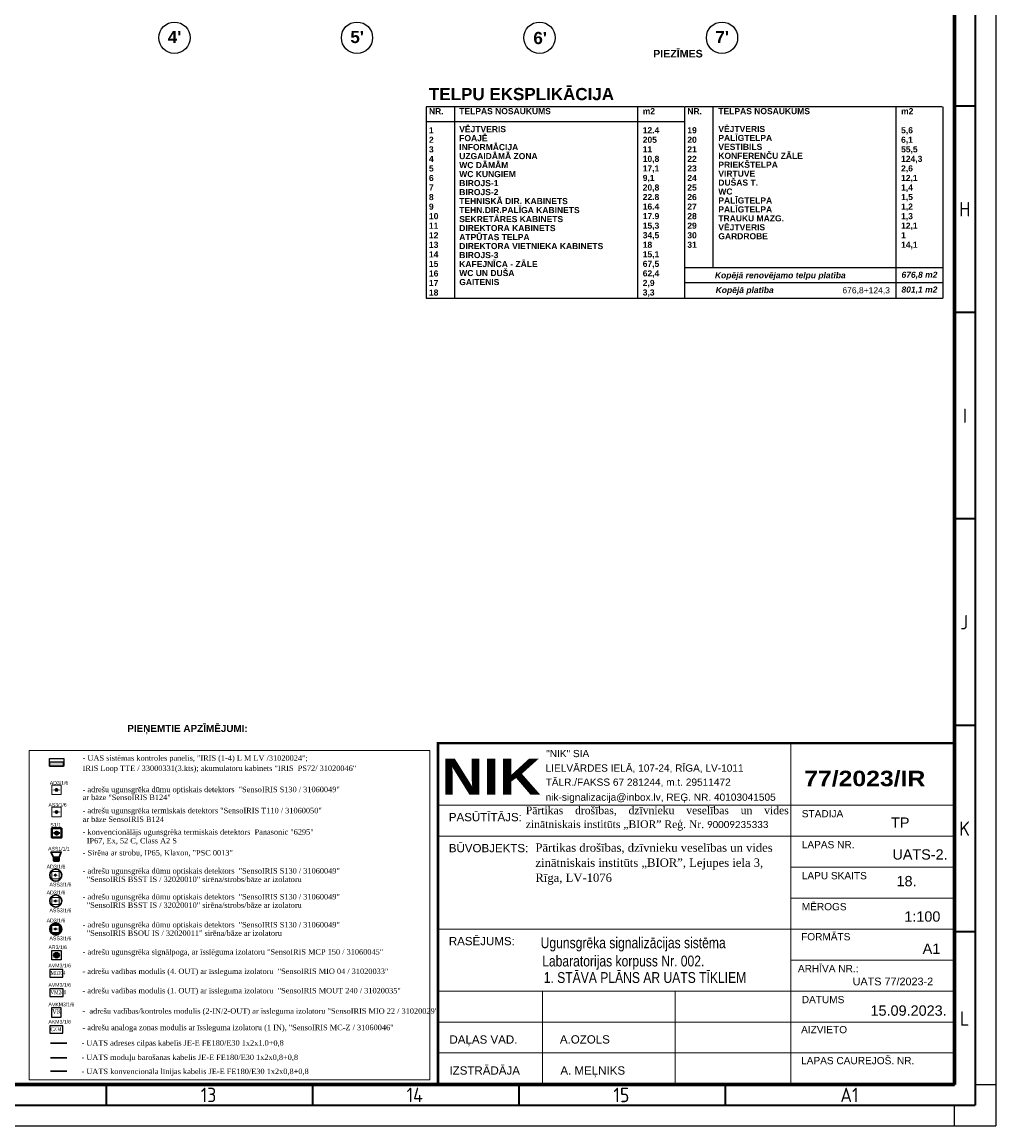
# Model space of a CAD drawing. Header units: millimetres. Extents: x -197461 to 862495, y -970068 to 63888.
# Tile 195 of 205: x -89647 to -57634, y -183500 to -147230. Entities that reach past the tile are written whole.
import ezdxf

# ---------------------------------------------------------------- set-up
doc = ezdxf.new("R2010")
doc.units = ezdxf.units.MM
doc.layers.get('0').update_dxf_attribs({"linetype": 'CONTINUOUS'})
for name, color, linetype, lineweight in [('00_rāmis', 7, 'CONTINUOUS', 18), ('00_text_rakstlaukums', 7, 'CONTINUOUS', 18), ('00_tieva', 7, 'CONTINUOUS', 15), ('Hatch', 7, 'CONTINUOUS', 0), ('Karlis_UAS_black', 7, 'CONTINUOUS', 30), ('Titlebox', 7, 'CONTINUOUS', 9)]:
    doc.layers.add(name, color=color, linetype=linetype, lineweight=lineweight)
for name, color, linetype in [('Annotation - Text', 252, 'CONTINUOUS'), ('Ar-Eksplikacijas', 7, 'CONTINUOUS'), ('Ar-Izmeri.Asis', 7, 'CONTINUOUS'), ('AR-PIEZIMES', 7, 'CONTINUOUS'), ('Ar-TEKSTI', 7, 'CONTINUOUS'), ('PDF_Geometry', 7, 'CONTINUOUS'), ('Rasējuma lapa', 7, 'CONTINUOUS'), ('UAS', 240, 'CONTINUOUS')]:
    doc.layers.add(name, color=color, linetype=linetype)
doc.styles.add('ARIAL', font='arialbd.ttf')
doc.styles.add('Arial_baltic', font='arial.ttf')
doc.styles.add('Bold', font='ariblk.ttf', dxfattribs={"height": 60})
doc.styles.add('Calibri', font='calibri.ttf')
doc.styles.add('GENERATED_STYLE_1', font='arial.ttf')
doc.styles.add('GENERATED_STYLE_2', font='arialbd.ttf')
doc.styles.add('GENERATED_STYLE_4', font='arialbi.ttf')
doc.styles.add('GENERATED_STYLE_5', font='arialbd.ttf')
doc.styles.add('ISO', font='iso')
doc.styles.add('Karlis_times', font='times.ttf', dxfattribs={"height": 2.2})
doc.styles.add('saurais70', font='arial.ttf', dxfattribs={"width": 0.7, "height": 250})

# ---------------------------------------------------------------- blocks, each defined once
blk = doc.blocks.new('A1_L')
at = {"layer": 'Rasējuma lapa'}
for p, q in [((0, 594), (0, 0)), ((-5, 10), (0, 10)), ((-10, 0), (-10, 5)), ((-841, 0), (0, 0))]:
    blk.add_line(p, q, dxfattribs=at)
at = {"layer": 'Rasējuma lapa', "lineweight": 35}
for p, q in [((-5, 589), (-5, 5)), ((-5, 247), (-10, 247)), ((-5, 197), (-10, 197)), ((-5, 147), (-10, 147)), ((-5, 97), (-10, 97)), ((-5, 47), (-10, 47)), ((-215.5, 5), (-215.5, 10)), ((-165.5, 5), (-165.5, 10)), ((-115.5, 5), (-115.5, 10)), ((-65.5, 5), (-65.5, 10)), ((-826, 5), (-5, 5))]:
    blk.add_line(p, q, dxfattribs=at)
at = {"layer": 'Rasējuma lapa', "lineweight": 70}
for p in [(-10, 584), (-821, 10)]:
    blk.add_line(p, (-10, 10), dxfattribs=at)
at = {"layer": 'Rasējuma lapa', "style": 'ISO'}
for s, p in [('H', (-8.9, 220.25)), ('I', (-8.03, 170.25)), ('J', (-8.62, 120.25)), ('K', (-8.91, 70.25)), ('L', (-8.72, 24.25)), ('13', (-192.67, 5.75)), ('14', (-142.78, 5.75)), ('15', (-92.67, 5.75)), ('A1', (-37.7, 5.75))]:
    blk.add_text(s, height=3.5, dxfattribs=at).set_placement(p)
blk = doc.blocks.new('*U1255')
at = {"layer": 'Rasējuma lapa'}
blk.add_blockref('A1_L', (0, 0), dxfattribs=at)
blk = doc.blocks.new('AD-proj')
at = {"lineweight": 5}
blk.add_lwpolyline([(-250, -250), (250, -250), (250, 250), (-250, 250)], close=True, dxfattribs=at)
at = {"const_width": 30}
blk.add_lwpolyline([(-200, 0), (200, 0)], dxfattribs=at)
at = {"const_width": 100}
blk.add_lwpolyline([(-50, 0, 1), (50, 0, 1)], format="xyb", close=True, dxfattribs=at)
blk = doc.blocks.new('AP')
blk.add_hatch(color=256).paths.add_polyline_path([(150, 0, 1), (-150, 0, 1)])
for p, q in [((-250, 250), (250, 250)), ((-250, -250), (-250, 250)), ((250, 250), (250, -250)), ((250, -250), (-250, -250))]:
    blk.add_line(p, q)
blk.add_circle((0, 0), 150)

msp = doc.modelspace()

# ---------------------------------------------------------------- hatches: boundary and pattern name
at = {"layer": 'Hatch', "lineweight": 35, "ltscale": 14}
h = msp.add_hatch(dxfattribs=at)
h.set_pattern_fill('ANGLE', color=5, scale=0.651455)
h.set_pattern_definition([(0, (-3430964.3644, 4174318.759), (0, 4.550412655), [3.3093910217, -1.241021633]), (90, (-3430964.3644, 4174318.759), (-4.550412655, 3e-16), [3.3093910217, -1.241021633])])
h.paths.add_polyline_path([(-88460.24943, -173877.35789, 1), (-88561.81452, -173877.35789, 1)])
at = {"layer": 'UAS', "linetype": 'Continuous', "lineweight": 25}
msp.add_hatch(color=1, dxfattribs=at).paths.add_polyline_path([(-88748.83906, -171543.57092), (-88748.83906, -171682.5979), (-88279.87287, -171682.5979), (-88279.87287, -171543.57092)])
at = {"layer": 'UAS', "linetype": 'ByBlock', "lineweight": 35, "ltscale": 10}
h = msp.add_hatch(dxfattribs=at)
h.set_pattern_fill('ANGLE', color=1, scale=0.920742)
h.set_pattern_definition([(0, (-124572.626, -894070.853), (0, 6.43138418), [4.67737031, -1.75401387]), (90, (-124572.626, -894070.853), (-6.43138418, 4e-16), [4.67737031, -1.75401387])])
h.paths.add_polyline_path([(-88613.77928, -174793.65118), (-88432.92304, -174793.65118), (-88432.92304, -174674.33297), (-88613.77928, -174674.33297)])
at = {"layer": 'UAS', "true_color": 0xc7c8ca}
h = msp.add_hatch(color=9, dxfattribs=at)
h.dxf.hatch_style = 1
h.paths.add_polyline_path([(-88343.15186, -177029.54139, 1), (-88739.21191, -177029.54139, 1)])
h.paths.add_polyline_path([(-88432.30527, -177147.29881), (-88668.89595, -177147.29881), (-88668.89595, -176910.70814), (-88432.30527, -176910.70814)], flags=16)
h.paths.add_polyline_path([(-88526.94154, -177029.00348, -1), (-88574.25968, -177029.00348, -1)], flags=0)

# ---------------------------------------------------------------- linework, layer by layer
at = {"layer": '00_rāmis'}
for p, q in [((-59014.91284, -170923.21543), (-75974.00426, -170923.21538)), ((-59014.90969, -170923.21543), (-75974.00111, -170923.21538))]:
    msp.add_line(p, q, dxfattribs=at)
at = {"layer": '00_rāmis', "const_width": 84.79564}
msp.add_lwpolyline([(-75974.01161, -182120.28305), (-59014.90969, -182120.28305), (-59014.90969, -170923.21543), (-75974.01161, -170923.21543)], close=True, dxfattribs=at)
at = {"layer": '00_tieva'}
for p, q in [((-64373.57232, -182120.28533), (-64373.57232, -170923.21538)), ((-59014.91284, -172959.13494), (-75974.00302, -172959.11925)), ((-64373.58153, -182120.28533), (-64373.58153, -172959.13494)), ((-75974.00398, -173977.80294), (-59014.92205, -173977.80294)), ((-59014.91284, -174996.17973), (-64373.58153, -174996.17971)), ((-64373.58153, -176014.85266), (-59014.92205, -176014.85266)), ((-59014.91284, -177032.09924), (-75974.00764, -177032.09919)), ((-64373.58153, -178050.77218), (-59014.92205, -178050.77218)), ((-75974.00908, -179068.0187), (-59014.91284, -179068.01875)), ((-75974.00908, -179068.0187), (-59014.91284, -179068.01875)), ((-72542.36167, -182120.28372), (-72542.36167, -179068.0187)), ((-68179.2156, -182120.28484), (-68179.2156, -179068.0187)), ((-64643.95698, -180085.55055), (-75974.00986, -180085.55055)), ((-75974.00908, -180085.55055), (-59014.91284, -180085.5506)), ((-64643.95698, -180085.55055), (-75838.33222, -180085.55055)), ((-64643.95698, -181103.08239), (-75974.00986, -181103.08239)), ((-59014.91284, -181103.08245), (-75838.33222, -181103.08239))]:
    msp.add_line(p, q, dxfattribs=at)
at = {"layer": 'Ar-Eksplikacijas', "linetype": 'Continuous'}
for p, q in [((-76368.12555, -150010.35777), (-76368.12555, -156296.35688)), ((-67897.13528, -150010.35777), (-76368.12555, -150010.35777)), ((-75430.49249, -150010.35777), (-75430.49249, -156296.35688)), ((-69411.81651, -150010.35777), (-69411.81651, -156296.35688)), ((-59404.47449, -150010.35777), (-67875.46476, -150010.35777)), ((-67875.46476, -150010.35777), (-67875.46476, -156296.35688)), ((-67875.46476, -150010.35777), (-67875.46476, -156296.35688)), ((-66937.8317, -150010.35777), (-66937.8317, -155289.95164)), ((-60919.15572, -150010.35777), (-60919.15572, -156296.35688)), ((-59382.80397, -150010.35777), (-59382.80397, -156296.35688)), ((-76368.12555, -150498.62892), (-67868.12555, -150498.62892)), ((-67875.46476, -155289.95164), (-59375.46476, -155289.95164)), ((-67875.46476, -155789.95164), (-59375.46476, -155789.95164)), ((-76368.12555, -156296.35688), (-67868.12555, -156296.35688)), ((-67875.46476, -156296.35688), (-59375.46476, -156296.35688))]:
    msp.add_line(p, q, dxfattribs=at)
at = {"layer": 'Ar-Izmeri.Asis', "color": 251, "linetype": 'Continuous', "true_color": 0x636466}
for centre in [(-84637.27004, -147743.36493), (-78637.27004, -147743.36493), (-72637.27004, -147743.36493), (-66637.66887, -147743.36493)]:
    msp.add_circle(centre, 513.57134, dxfattribs=at)
at = {"layer": 'Karlis_UAS_black', "color": 5, "lineweight": 40, "ltscale": 0.2}
msp.add_lwpolyline([(-88352.79044, -173715.34474), (-88665.4888, -173715.39931), (-88665.43422, -174028.09767), (-88352.73586, -174028.09768)], close=True, dxfattribs=at)
at = {"layer": 'PDF_Geometry', "lineweight": 9}
msp.add_lwpolyline([(-75624.64802, -170904.40678), (-59012.17483, -170904.40678)], dxfattribs=at)
at = {"layer": 'UAS', "color": 5, "lineweight": 35, "ltscale": 14}
msp.add_line((-88611.01852, -173873.44592), (-88400.63712, -173873.44592), dxfattribs=at)
at = {"layer": 'UAS', "color": 1, "lineweight": 30}
msp.add_line((-88173.19514, -180780.12048), (-88715.71237, -180780.12048), dxfattribs=at)
at = {"layer": 'UAS', "color": 104, "lineweight": 30}
msp.add_line((-88173.19514, -181264.84303), (-88715.71237, -181264.84303), dxfattribs=at)
at = {"layer": 'UAS', "color": 5, "lineweight": 30}
msp.add_line((-88173.19514, -181705.06734), (-88715.71237, -181705.06734), dxfattribs=at)
at = {"layer": 'UAS', "color": 7, "lineweight": 13}
msp.add_lwpolyline([(-89418.81138, -171164.44328), (-76241.74105, -171164.44328), (-76241.74105, -181989.88306), (-89418.81138, -181989.88306)], close=True, dxfattribs=at)
at = {"layer": 'UAS', "color": 1, "linetype": 'Continuous', "lineweight": 25}
for points in [[(-88749.06987, -171682.5979), (-88279.87287, -171682.5979), (-88279.87287, -171543.57092), (-88749.06987, -171543.57092)], [(-88279.14053, -171682.87735), (-88748.83906, -171682.87735), (-88748.83906, -171423.68304), (-88279.14053, -171423.68304)]]:
    msp.add_lwpolyline(points, close=True, dxfattribs=at)
at = {"layer": 'UAS', "color": 1, "lineweight": 30}
for points in [[(-88429.30588, -174674.33297), (-88613.77928, -174674.33297), (-88700.59024, -174500.77955), (-88360.58072, -174500.77955)], [(-88613.77928, -174674.33297), (-88432.92304, -174674.33297), (-88432.92304, -174793.65118), (-88613.77928, -174793.65118)]]:
    msp.add_lwpolyline(points, close=True, dxfattribs=at)
at = {"layer": 'UAS', "color": 1, "ltscale": 0.2}
for points in [[(-88308.94019, -178361.78358), (-88729.31738, -178361.82697), (-88729.27399, -178610.42736), (-88308.8968, -178610.42736)], [(-88291.87534, -178997.44102), (-88729.31738, -178997.48441), (-88729.27399, -179246.0848), (-88291.83195, -179246.0848)], [(-88365.59068, -179614.35354), (-88676.34116, -179614.40778), (-88676.28693, -179925.15826), (-88365.53644, -179925.15827)], [(-88308.94019, -180208.39508), (-88729.31738, -180208.43847), (-88729.27399, -180457.03885), (-88308.8968, -180457.03886)]]:
    msp.add_lwpolyline(points, close=True, dxfattribs=at)
at = {"layer": 'UAS', "color": 5, "lineweight": 35, "ltscale": 14}
msp.add_circle((-88511.03198, -173877.35789), 50.78254, dxfattribs=at)
at = {"layer": 'UAS', "color": 1, "lineweight": 30}
for centre in [(-88541.18189, -175260.46964), (-88541.18189, -176109.45687), (-88541.18189, -177029.54139)]:
    msp.add_circle(centre, 198.03002, dxfattribs=at)

# ---------------------------------------------------------------- block references
at = {"layer": 'Rasējuma lapa', "xscale": 135.6730224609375, "yscale": 135.6730224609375, "zscale": 135.6730224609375}
msp.add_blockref('*U1255', (-57633.98768, -183500.00039), dxfattribs=at)
at = {"layer": 'UAS'}
for p, xscale, yscale, zscale in [((-88515.39219, -172459.91336), 0.6215009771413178, 0.6215009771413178, 0.6215009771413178), ((-88515.39219, -173186.11003), 0.6215009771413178, 0.6215009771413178, 0.6215009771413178), ((-88550.60061, -175259.93172), 0.473181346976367, 0.473181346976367, 0.473181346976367), ((-88550.60061, -176108.91895), 0.473181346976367, 0.473181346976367, 0.473181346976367), ((-88550.60061, -177029.00348), 0.473181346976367, 0.473181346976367, 0.473181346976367)]:
    msp.add_blockref('AD-proj', p, dxfattribs=dict(at, xscale=xscale, yscale=yscale, zscale=zscale))
at = {"layer": 'UAS', "color": 1, "xscale": 0.6215009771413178, "yscale": 0.6215009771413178, "zscale": 0.6215009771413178}
msp.add_blockref('AP', (-88515.39219, -177891.02689), dxfattribs=at)

# ---------------------------------------------------------------- texts
at = {"layer": '00_rāmis'}
for s, height, style, p in [('"NIK" SIA', 237.444202, 'Arial_baltic', (-72418.3594, -171382.65075)), ('LIELVĀRDES IELĀ, 107-24, RĪGA, LV-1011', 237.4442015, 'Arial_baltic', (-72436.87399, -171859.21715)), ('77/2023/IR', 508.773834, 'Bold', (-63935.29337, -172337.2272)), ('TĀLR./FAKSS 67 281244, m.t. 29511472', 237.4442015, 'Arial_baltic', (-72436.87399, -172323.20293)), ('nik-signalizacija@inbox.lv, REĢ. NR. 40103041505', 237.4442015, 'Arial_baltic', (-72436.87399, -172816.42953)), ('PASŪTĪTĀJS:', 271.3460449, 'Arial_baltic', (-75618.60767, -173488.94654)), ('PASŪTĪTĀJS:', 271.3460449, 'Arial_baltic', (-75618.59846, -173488.94654)), ('STADIJA', 237.444202, 'Arial_baltic', (-64016.23033, -173359.1501)), ('TP', 338.3346, 'Arial_baltic', (-61080, -173703.62056)), ('BŪVOBJEKTS:', 271.3460449, 'Arial_baltic', (-75618.59743, -174507.31836)), ('LAPAS NR.', 237.444202, 'Arial_baltic', (-64016.23033, -174376.68195)), ('UATS-2. ', 338.3346, 'Arial_baltic', (-61035, -174748.85841)), ('LAPU SKAITS', 237.4442015, 'Arial_baltic', (-64016.23033, -175396.19982)), ('18.', 338.3346, 'Arial_baltic', (-60900.89476, -175624.26948)), ('MĒROGS', 237.444202, 'Arial_baltic', (-64016.23033, -176414.01695)), ('1:100', 339.182556, 'Arial_baltic', (-60645.52351, -176789.05875)), ('RASĒJUMS:', 271.346045, 'Arial_baltic', (-75618.60731, -177562.48137)), ('FORMĀTS', 237.444202, 'Arial_baltic', (-64038.86299, -177400.97725)), ('A1', 339.182556, 'Arial_baltic', (-60042.36042, -177845.76411)), ('ARHĪVA NR.:', 237.4442015, 'Arial_baltic', (-64142.38665, -178449.48036)), ('UATS 77/2023-2', 254.3869171, 'Arial_baltic', (-62344.00478, -178880.58876)), ('DATUMS', 237.444202, 'Arial_baltic', (-64016.22939, -179467.28059)), ('15.09.2023.', 339.1825562, 'Arial_baltic', (-61756.4052, -179879.53506)), ('AIZVIETO', 237.444202, 'Arial_baltic', (-64038.69934, -180455.18653)), ('DAĻAS VAD.', 271.346045, 'Arial_baltic', (-75597.75009, -180796.91722)), ('A.OZOLS', 271.346045, 'Arial_baltic', (-71967.64845, -180792.1873)), ('LAPAS CAUREJOŠ. NR.', 237.4442015, 'Arial_baltic', (-64038.69992, -181472.87675)), ('IZSTRĀDĀJA', 271.346045, 'Arial_baltic', (-75597.75009, -181814.44906)), ('A. MEĻNIKS', 271.346045, 'Arial_baltic', (-71950.98541, -181814.44973))]:
    msp.add_text(s, height=height, dxfattribs=dict(at, style=style)).set_placement(p)
at = {"layer": '00_rāmis', "color": 5, "style": 'Bold'}
msp.add_text('NIK', height=1187.138947, dxfattribs=at).set_placement((-75864.01815, -172615.63961))
at = {"layer": '00_text_rakstlaukums', "style": 'Arial_baltic', "width": 0.8}
for s, p in [('Ugunsgrēka signalizācijas sistēma', (-72600, -177660)), ('Labaratorijas korpuss Nr. 002.', (-72550, -178260)), ('1. STĀVA PLĀNS AR UATS TĪKLIEM', (-72499.29658, -178802.40346))]:
    msp.add_text(s, height=356.141684, dxfattribs=at).set_placement(p)
at = {"layer": 'Annotation - Text', "linetype": 'Continuous', "char_height": 200, "attachment_point": 2}
for s, insert, style in [('{Kopējā renovējamo telpu platība}', (-64721.65778, -155449.19642), 'GENERATED_STYLE_4'), ('{676,8 m2}', (-60148.6054, -155432.86176), 'GENERATED_STYLE_4'), ('{Kopējā platība}', (-65892.85906, -155935.0293), 'GENERATED_STYLE_4'), ('{676,8+\\C1;124,3}', (-61899.56079, -155942.53969), 'GENERATED_STYLE_1'), ('{801,1 m2}', (-60148.6054, -155918.69463), 'GENERATED_STYLE_4')]:
    msp.add_mtext(s, dxfattribs=dict(at, insert=insert, style=style))
at = {"layer": 'AR-PIEZIMES', "color": 251, "linetype": 'Continuous', "true_color": 0x636466, "attachment_point": 1, "style": 'GENERATED_STYLE_5'}
for s, insert, char_height in [("{4'}", (-84857.69323, -147520.16421), 400), ("{5'}", (-78854.8704, -147520.50741), 400), ("{6'}", (-72839.43016, -147552.77588), 400), ("{7'}", (-66855.26923, -147520.50741), 400), ('{PIEZĪMES}', (-68902.0948, -148143.03162), 250)]:
    msp.add_mtext(s, dxfattribs=dict(at, insert=insert, char_height=char_height))
at = {"layer": 'AR-PIEZIMES', "linetype": 'Continuous', "insert": (-76272.17795, -149395.1374), "char_height": 400, "attachment_point": 1, "style": 'GENERATED_STYLE_5'}
msp.add_mtext('{TELPU EKSPLIKĀCIJA}', dxfattribs=at)
at = {"layer": 'AR-PIEZIMES', "linetype": 'Continuous', "char_height": 200, "attachment_point": 1, "style": 'GENERATED_STYLE_2'}
for s, insert, width, line_spacing_factor in [('{NR.\\P\\P1\\P2\\P3\\P4\\P5\\P6\\P7\\P8\\P9\\P10\\P11\\P12\\P13\\P14\\P15\\P16\\P17\\P18}', (-76272.17795, -150056.35001), 702.1849905, 0.941058), ('{m2\\P \\P12.4\\P205\\P11\\P10,8\\P17,1\\P9,1\\P20,8\\P22.8\\P16.4\\P17.9\\P15,3\\P34,5\\P18\\P15,1\\P67,5\\P62,4\\P2,9\\P3,3}', (-69244.19506, -150056.07206), 1151.0639793, 0.940513), ('{NR.\\P\\P19\\P20\\P21\\P22\\P23\\P24\\P25\\P26\\P27\\P28\\P29\\P30\\P31}', (-67779.51716, -150056.35001), 702.1849905, 0.940766), ('{m2\\P \\P5,6\\P6,1\\P55,5\\P\\C1;124,3\\P\\C7;2,6\\P12,1\\P1,4\\P1,5\\P1,2\\P1,3\\P12,1\\P1\\P14,1}', (-60751.53427, -150056.07206), 1151.0639793, 0.940642)]:
    msp.add_mtext(s, dxfattribs=dict(at, insert=insert, width=width, line_spacing_factor=line_spacing_factor))
at = {"layer": 'Ar-TEKSTI', "linetype": 'Continuous', "char_height": 200, "width": 5531.1038321, "attachment_point": 1, "style": 'GENERATED_STYLE_2'}
for s, insert, line_spacing_factor in [('{TELPAS NOSAUKUMS\\P\\PVĒJTVERIS\\PFOAJĒ\\PINFORMĀCIJA\\PUZGAIDĀMĀ ZONA\\PWC DĀMĀM\\PWC KUNGIEM\\PBIROJS-1\\PBIROJS-2\\PTEHNISKĀ DIR. KABINETS\\PTEHN.DIR.PALĪGA KABINETS\\PSEKRETĀRES KABINETS\\PDIREKTORA KABINETS\\PATPŪTAS TELPA\\PDIREKTORA VIETNIEKA KABINETS\\PBIROJS-3\\PKAFEJNĪCA - ZĀLE\\PWC UN DUŠA\\PGAITENIS}', (-75276.23005, -150056.09424), 0.886621), ('{TELPAS NOSAUKUMS\\P\\PVĒJTVERIS\\PPALĪGTELPA\\PVESTIBILS\\PKONFERENČU ZĀLE\\PPRIEKŠTELPA\\PVIRTUVE\\PDUŠAS T.\\PWC\\PPALĪGTELPA\\PPALĪGTELPA\\PTRAUKU MAZG.\\PVĒJTVERIS\\PGARDROBE}', (-66758.97693, -150056.07206), 0.880533)]:
    msp.add_mtext(s, dxfattribs=dict(at, insert=insert, line_spacing_factor=line_spacing_factor))
at = {"layer": 'Titlebox', "attachment_point": 1, "style": 'Calibri'}
for s, insert, char_height, width in [('\\pxa0.66667,sm1.07917,qj;{\\fTimes New Roman|b0|i0|c186|p18;Pārtikas drošības, dzīvnieku veselības un vides zinātniskais institūts „BIOR” Reģ. Nr. \\fCalibri|b0|i0|c0|p34;\\H0.91667x;90009235333}', (-73089.44933, -173004.43659), 253.125, 8617.8480245), ('\\pxa0.66667,sm1.07917;{\\fTimes New Roman|b0|i0|c186|p18;\\H0.91667x;Pārtikas drošības, dzīvnieku veselības un vides zinātniskais institūts „BIOR”, \\fTimes New Roman|b0|i0|c0|p18;Lejupes iela 3, \\fTimes New Roman|b0|i0|c186|p18;\\PRīga, \\fTimes New Roman|b0|i0|c0|p18;LV-1076\\fCalibri|b0|i0|c0|p34;\\P\\pa0.25,s*,ql;\\fTimes New Roman|b0|i0|c0|p18; }', (-72771.71624, -174217.11207), 300, 8475.0517374)]:
    msp.add_mtext(s, dxfattribs=dict(at, insert=insert, char_height=char_height, width=width))
at = {"layer": 'UAS', "color": 251, "style": 'ARIAL'}
msp.add_text('PIEŅEMTIE APZĪMĒJUMI:', height=233.0628662, dxfattribs=at).set_placement((-86189.88149, -170555.7438))
at = {"layer": 'UAS', "color": 7, "style": 'Karlis_times'}
for s, height, p in [('- UAS sistēmas kontroles panelis, "IRIS (1-4) L M LV /31020024";', 178.6815308, (-87656.07035, -171500.38076)), ('IRIS Loop TTE / 33000331(3.kts); akumulatoru kabinets "IRIS  PS72/ 31020046"', 178.6815308, (-87656.07035, -171836.58187)), ('- adrešu ugunsgrēka dūmu optiskais detektors  "SensoIRIS S130 / 31060049"', 178.6815308, (-87658.09807, -172533.56054)), ('ar bāze "SensoIRIS B124"', 178.6815308, (-87658.09807, -172793.90039)), ('- adrešu ugunsgrēka termiskais detektors "SensoIRIS T110 / 31060050"', 178.6815308, (-87658.09807, -173226.59971)), ('ar bāze SensoIRIS B124', 178.6815308, (-87658.09807, -173513.18271)), ('- konvencionālājs ugunsgrēka termiskais detektors  Panasonic "6295"', 178.6815308, (-87658.09807, -173929.59971)), ('  IP67, Ex, 52 C, Class A2 S', 178.6815308, (-87658.09807, -174216.18271)), ('- Sirēna ar strobu, IP65, Klaxon, "PSC 0013"', 178.6815308, (-87655.4822, -174614.38021)), ('- adrešu ugunsgrēka dūmu optiskais detektors  "SensoIRIS S130 / 31060049"', 178.6815308, (-87655.4822, -175208.74059)), ('  "SensoIRIS BSST IS / 32020010" sirēna/strobs/bāze ar izolatoru', 178.6815308, (-87655.4822, -175485.69984)), ('- adrešu ugunsgrēka dūmu optiskais detektors  "SensoIRIS S130 / 31060049"', 178.6815308, (-87655.4822, -176057.72783)), ('  "SensoIRIS BSST IS / 32020010" sirēna/strobs/bāze ar izolatoru', 178.6815308, (-87655.4822, -176334.68708)), ('- adrešu ugunsgrēka dūmu optiskais detektors  "SensoIRIS S130 / 31060049"', 178.6815308, (-87655.4822, -176977.81235)), ('  "SensoIRIS BSOU IS / 32020011" sirēna/bāze ar izolatoru', 178.6815308, (-87655.4822, -177254.7716)), ('- adrešu ugunsgrēka signālpoga, ar īsslēguma izolatoru "SensoIRIS MCP 150 / 31060045"', 178.6815308, (-87655.4822, -177871.40343)), ('- adrešu vadības modulis (4. OUT) ar īssleguma izolatoru  "SensoIRIS MIO 04 / 31020033"', 178.6815308, (-87660.97457, -178507.73277)), ('- adrešu vadības modulis (1. OUT) ar īssleguma izolatoru  "SensoIRIS MOUT 240 / 31020035"', 178.6815308, (-87660.97457, -179143.39021)), ('-  adrešu vadības/kontroles modulis (2-IN/2-OUT) ar īssleguma izolatoru "SensoIRIS MIO 22 / 31020029"', 178.68153076, (-87660.97457, -179813.97218)), ('- adrešu analoga zonas modulis ar īssleguma izolatoru (1 IN), "SensoIRIS MC-Z / 31060046"', 178.6815308, (-87660.97457, -180354.34427)), ('- UATS adreses cilpas kabelis JE-E FE180/E30 1x2x1.0+0,8 ', 178.6815308, (-87692.7616, -180862.40535)), ('- UATS moduļu barošanas kabelis JE-E FE180/E30 1x2x0,8+0,8 ', 178.6815308, (-87692.7616, -181334.40082)), ('- UATS konvencionāla līnijas kabelis JE-E FE180/E30 1x2x0,8+0,8 ', 178.6815308, (-87692.7616, -181797.19275))]:
    msp.add_text(s, height=height, dxfattribs=at).set_placement(p)
at = {"layer": 'UAS', "color": 1}
for s, height, style, width, p in [('AD3/1/6', 120.52951, 'saurais70', 0.8, (-88736.06824, -172289.18833)), ('AS3/1/6', 120.52951, 'saurais70', 0.8, (-88779.85401, -173011.5363)), ('ASS1/1/1', 120.52951, 'saurais70', 0.8, (-88790.68247, -174451.04467)), ('AD3/1/6', 122.353931, 'saurais70', 0.8, (-88841.01914, -175041.03432)), ('ASS3/1/6', 122.353931, 'saurais70', 0.8, (-88746.74512, -175629.90495)), ('AD3/1/6', 122.353931, 'saurais70', 0.8, (-88841.01914, -175890.02155)), ('ASS3/1/6', 122.353931, 'saurais70', 0.8, (-88746.74512, -176478.89218)), ('AD3/1/6', 122.353931, 'saurais70', 0.8, (-88841.01914, -176810.10607)), ('ASS3/1/6', 122.353931, 'saurais70', 0.8, (-88746.74512, -177398.97671)), ('AR3/1/6', 120.52951, 'saurais70', 0.8, (-88779.85401, -177690.78918)), ('AVM3/1/6', 120.52951, 'saurais70', 0.8, (-88779.85401, -178290.17838)), ('MIO04', 130.515205, 'Karlis_times', 0.7, (-88713.85733, -178539.09295)), ('AVM3/1/6', 120.52951, 'saurais70', 0.8, (-88779.85401, -178925.83582)), ('VM240', 130.515205, 'Karlis_times', 0.7, (-88713.85733, -179174.75039)), ('AVKM3/1/6', 120.52951, 'saurais70', 0.8, (-88779.85401, -179567.33152)), ('VK', 163.144006, 'Karlis_times', 0.7, (-88657.01611, -179822.86346)), ('AKM3/1/6', 120.52951, 'saurais70', 0.8, (-88779.85401, -180136.78987)), ('CZM', 130.515205, 'Karlis_times', 0.7, (-88713.85733, -180385.70445))]:
    msp.add_text(s, height=height, dxfattribs=dict(at, style=style, width=width)).set_placement(p)
at = {"layer": 'UAS', "color": 5, "style": 'saurais70', "width": 0.8}
msp.add_text('S1/1', height=120.52951, dxfattribs=at).set_placement((-88717.06824, -173666.18833))

doc.saveas('drawing.dxf')
